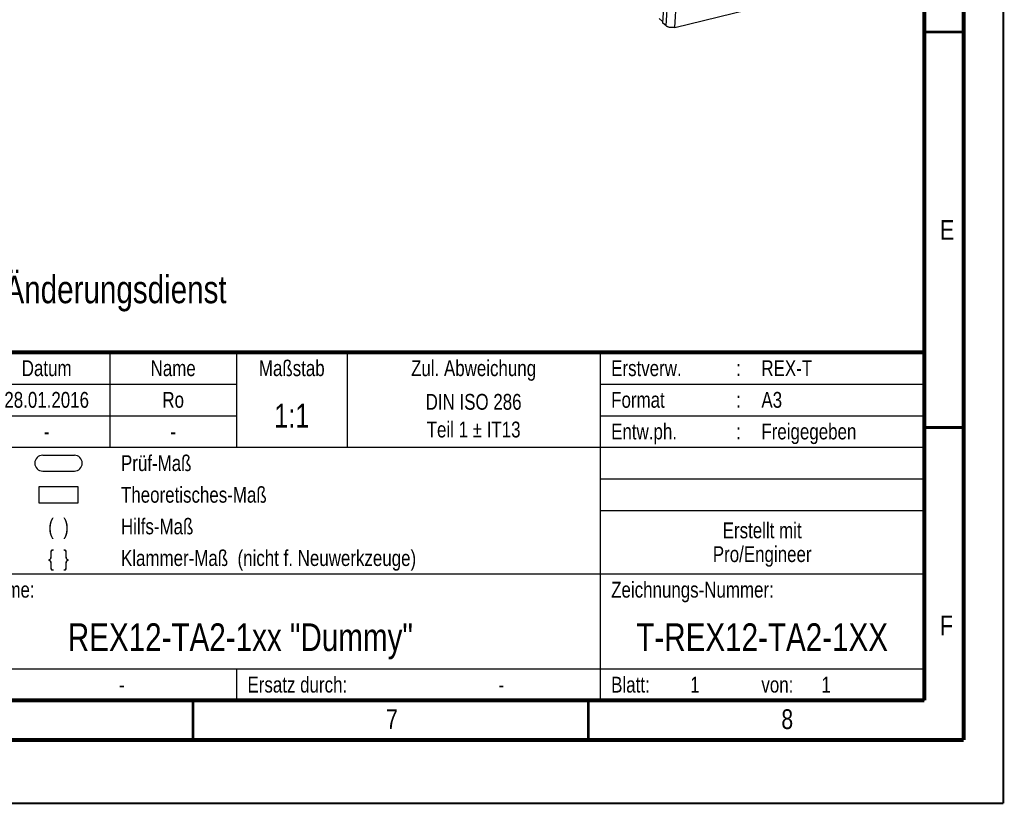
# Model space of a CAD drawing. Header units: millimetres. Extents: x 0 to 420, y 0 to 297.
# Tile 18 of 39: x 296 to 420, y 0 to 99. Entities that reach past the tile are written whole.
import ezdxf

# ---------------------------------------------------------------- set-up
doc = ezdxf.new("R2010")
doc.units = ezdxf.units.MM
doc.header["$LTSCALE"] = 23.1
doc.layers.get('0').update_dxf_attribs({"linetype": 'CONTINUOUS'})
for name, color, linetype in [('_NOTIZEN', 7, 'CONTINUOUS'), ('T-REX12-TA2-1XX_DXF_FORMAT', 7, 'CONTINUOUS'), ('T-REX12-TA2-1XX_DXF_TEXT', 7, 'CONTINUOUS'), ('T-REX12-TA2-DXF_CONTINUOUS_LINE', 7, 'CONTINUOUS')]:
    doc.layers.add(name, color=color, linetype=linetype)
doc.styles.get("Standard").update_dxf_attribs({"font": 'txt', "width": 0.8})

# ---------------------------------------------------------------- blocks, each defined once
blk = doc.blocks.new('PRUEF_BEMASSUNG_BL1', base_point=(300.5, 43))
at = {"layer": 'T-REX12-TA2-DXF_CONTINUOUS_LINE', "color": 7, "linetype": 'Continuous'}
for p, q in [((298.5, 44), (302.5, 44)), ((298.5, 42), (302.5, 42))]:
    blk.add_line(p, q, dxfattribs=at)
for centre, start, end in [((298.5, 43), 90, 270), ((302.5, 43), 270, 90)]:
    blk.add_arc(centre, 1, start, end, dxfattribs=at)
blk = doc.blocks.new('THEORETISCHE_BEMASSUNG_BL2', base_point=(300.5, 39))
at = {"layer": 'T-REX12-TA2-DXF_CONTINUOUS_LINE', "color": 7, "linetype": 'Continuous'}
for p, q in [((298, 40), (298, 38)), ((303, 40), (298, 40)), ((303, 38), (303, 40)), ((298, 38), (303, 38))]:
    blk.add_line(p, q, dxfattribs=at)
blk = doc.blocks.new('*T9')
at = {"color": 2, "linetype": 'Continuous'}
for p, q in [((0, 0), (185, 0)), ((0, 0), (0, -44)), ((11, 0), (11, -8)), ((21, 0), (21, -8)), ((37, 0), (37, -8)), ((53, 0), (53, -44)), ((66, 0), (66, -12)), ((82, 0), (82, -12)), ((98, 0), (98, -12)), ((112, 0), (112, -12)), ((144, 0), (144, -44)), ((185, 0), (185, -44)), ((0, -4), (98, -4)), ((144, -4), (185, -4)), ((0, -8), (98, -8)), ((144, -8), (185, -8)), ((53, -12), (185, -12)), ((69, -12), (69, -28)), ((144, -16), (185, -16)), ((144, -20), (185, -20)), ((0, -28), (185, -28)), ((53, -40), (185, -40)), ((98, -40), (98, -44)), ((0, -44), (185, -44))]:
    blk.add_line(p, q, dxfattribs=at)
at = {"layer": '_NOTIZEN', "color": 5, "linetype": 'Continuous'}
for s, insert, char_height, width, attachment_point, line_spacing_factor in [('k01', (5.5, -1), 2, 8.2857, 2, 0.9), ('22.04.2016', (29, -1), 2, 28.8571, 2, 0.9), ('Ro', (45, -1), 2, 6, 2, 0.9), ('Datum', (74, -1), 2, 15.3333, 2, 0.9), ('Name', (90, -1), 2, 12.5714, 2, 0.9), ('Maßstab', (105, -1), 2, 20.5714, 2, 0.9), ('Zul. Abweichung', (128, -1), 2, 42.6667, 2, 0.9), ('Erstverw.', (145.4, -1), 2, 25.1429, 1, 0.9), ('REX-T', (164.4, -1), 2, 15.7143, 1, 0.9), ('-', (16, -1), 2, 2.8571, 2, 0.9), (':', (161.5, -1), 2, 1.4286, 2, 0.9), ('Z-Index', (5.5, -5), 2, 20, 2, 0.9), ('ÄM-Nr.', (16, -5), 2, 17.7143, 2, 0.9), ('Ersteller', (54.4, -5), 2, 22.8571, 1, 0.9), ('28.01.2016', (74, -5), 2, 28, 2, 0.9), ('A3', (164.4, -5), 2, 6.2857, 1, 0.9), ('Datum', (29, -5), 2, 15.3333, 2, 0.9), ('Name', (45, -5), 2, 12.5714, 2, 0.9), ('Ro', (90, -5), 2, 6, 2, 0.9), ('DIN ISO 286\\PTeil 1 \\Fgdt;{\\Fgdt;`}\\Ftxt; IT13', (128, -5.25), 2, 38.2381, 2, 1.05), ('Format', (145.4, -5), 2, 17.1429, 1, 0.9), (':', (161.5, -5), 2, 1.4286, 2, 0.9), ('1:1', (105, -6.5), 3, 9, 2, 0.9), ('Prüfer', (54.4, -9), 2, 16.2857, 1, 0.9), ('Entw.ph.', (145.4, -9), 2, 22.2857, 1, 0.9), (':', (161.5, -9), 2, 1.4286, 2, 0.9), ('Freigegeben', (164.4, -9), 2, 30.381, 1, 0.9), ('-', (74, -9), 2, 2.8571, 2, 0.9), ('-', (90, -9), 2, 2.8571, 2, 0.9), ('Prüf-Maß', (83.4, -13), 2, 23.4286, 1, 0.9), ('Theoretisches-Maß', (83.4, -17), 2, 48.381, 1, 0.9), ('(  )', (75.5, -21), 2, 9.7143, 2, 0.9), ('Hilfs-Maß', (83.4, -21), 2, 24.9524, 1, 0.9), ('Erstellt mit\\PPro/Engineer', (164.5, -21.5), 2, 33.4286, 2, 0.9), ('\\{  \\}', (75.5, -25), 2, 10.8571, 2, 0.9), ('Klammer-Maß  (nicht f. Neuwerkzeuge)', (83.4, -25), 2, 102.0952, 1, 0.9), ('Zeichnungs-Name:', (54.4, -29), 2, 44.6667, 1, 0.9), ('Zeichnungs-Nummer:', (145.4, -29), 2, 50.9524, 1, 0.9), ('REX12-TA2-1xx "Dummy"', (98.5, -34.25), 3.5, 110.6667, 2, 0.9), ('T-REX12-TA2-1XX', (164.5, -34.25), 3.5, 80.5, 2, 0.9), ('Ersatz für:', (54.4, -41), 2, 28.5714, 1, 0.9), ('Ersatz durch:', (99.4, -41), 2, 34.5714, 1, 0.9), ('Blatt:', (145.4, -41), 2, 14, 1, 0.9), ('1', (155.4, -41), 2, 2.2857, 1, 0.9), (' 1', (171.4, -41), 2, 5.4286, 1, 0.9), ('-', (83.5, -41), 2, 2.8571, 2, 0.9), ('-', (131.5, -41), 2, 2.8571, 2, 0.9), ('von:', (164.4, -41), 2, 10, 1, 0.9)]:
    blk.add_mtext(s, dxfattribs=dict(at, insert=insert, char_height=char_height, width=width, attachment_point=attachment_point, line_spacing_factor=line_spacing_factor))
at = {"layer": '_NOTIZEN', "color": 9, "linetype": 'Continuous', "insert": (1.4, -10.5), "char_height": 1.5, "width": 103.3571, "attachment_point": 1, "line_spacing_factor": 0.9}
blk.add_mtext('Weitergabe sowie Vervielfältigung dieses Doku-\\Pments, Verwertung und Mitteilung seines Inhaltes\\Psind verboten, soweit nicht ausdrücklich gestattet.\\PZuwiderhandlungen verpflichten zu Schadenersatz.\\PAlle Rechte für den Fall der Patent-, Gebrauchs-\\Pmuster- oder Geschmacksmustereintragung vorbe-\\Phalten.       Schutzvermerk nach DIN ISO 16016', dxfattribs=at)

msp = doc.modelspace()

# ---------------------------------------------------------------- linework, layer by layer
at = {"layer": 'T-REX12-TA2-1XX_DXF_FORMAT', "color": 9, "linetype": 'Continuous', "const_width": 0.25}
for points in [[(420, 0), (420, 297)], [(0, 0), (420, 0)]]:
    msp.add_lwpolyline(points, dxfattribs=at)
at = {"layer": 'T-REX12-TA2-1XX_DXF_FORMAT', "color": 7, "linetype": 'Continuous'}
for points, const_width in [([(415, 8), (415, 292)], 0.5), ([(410, 13), (410, 287)], 0.5), ([(410, 97.5), (415, 97.5)], 0.35), ([(225, 57), (410, 57)], 0.5), ([(410, 47.5), (415, 47.5)], 0.35), ([(20, 13), (410, 13)], 0.5), ([(317.5, 8), (317.5, 13)], 0.35), ([(367.5, 8), (367.5, 13)], 0.35), ([(15, 8), (415, 8)], 0.5)]:
    msp.add_lwpolyline(points, dxfattribs=dict(at, const_width=const_width))
at = {"layer": 'T-REX12-TA2-DXF_CONTINUOUS_LINE', "color": 7, "linetype": 'Continuous'}
for p, q in [((377.094, 101.9463), (376.8848, 98.6673)), ((378.4443, 98.0869), (387.5984, 100.3021)), ((376.8961, 98.845), (376.4897, 99.1915)), ((377.3481, 98.2724), (376.8848, 98.6673))]:
    msp.add_line(p, q, dxfattribs=at)
at = {"layer": 'T-REX12-TA2-DXF_CONTINUOUS_LINE', "color": 9, "linetype": 'Continuous'}
for p, q in [((377.3481, 98.2724), (377.5712, 101.7699)), ((378.4443, 98.0869), (378.6674, 101.5844))]:
    msp.add_line(p, q, dxfattribs=at)
at = {"layer": 'T-REX12-TA2-DXF_CONTINUOUS_LINE', "color": 7, "linetype": 'Continuous'}
msp.add_open_spline([(378.4443, 98.0869), (378.3977, 98.0756), (378.3003, 98.0584), (378.1497, 98.0477), (377.9946, 98.0516), (377.8409, 98.0699), (377.6945, 98.1019), (377.5606, 98.1464), (377.4444, 98.2018), (377.377, 98.2477), (377.3481, 98.2724)], degree=3, knots=[0, 0, 0, 0, 0.12556875, 0.25856511, 0.39522849, 0.531549, 0.66353961, 0.78750926, 0.9003661, 1, 1, 1, 1], dxfattribs=at)

# ---------------------------------------------------------------- block references
msp.add_blockref('*T9', (225, 57))
at = {"layer": 'T-REX12-TA2-DXF_CONTINUOUS_LINE', "color": 2, "linetype": 'Continuous'}
for name, p in [('PRUEF_BEMASSUNG_BL1', (300.5, 43)), ('THEORETISCHE_BEMASSUNG_BL2', (300.5, 39))]:
    msp.add_blockref(name, p, dxfattribs=at)

# ---------------------------------------------------------------- texts
at = {"layer": 'T-REX12-TA2-1XX_DXF_FORMAT', "color": 5, "linetype": 'Continuous', "char_height": 2.5, "attachment_point": 1, "line_spacing_factor": 0.9}
for s, insert, width in [('E', (412, 73.7288), 2.678571), ('F', (412, 23.7288), 2.678571), ('7', (341.9276, 11.8879), 2.946429), ('8', (391.9276, 11.8879), 2.946429)]:
    msp.add_mtext(s, dxfattribs=dict(at, insert=insert, width=width))
at = {"layer": 'T-REX12-TA2-1XX_DXF_TEXT', "color": 5, "linetype": 'Continuous', "insert": (225.5985, 66.7156), "char_height": 3.5, "width": 199.5, "attachment_point": 1, "line_spacing_factor": 0.9}
msp.add_mtext('Achtung: Zeichnung unterliegt nicht dem Änderungsdienst', dxfattribs=at)

doc.saveas('drawing.dxf')
